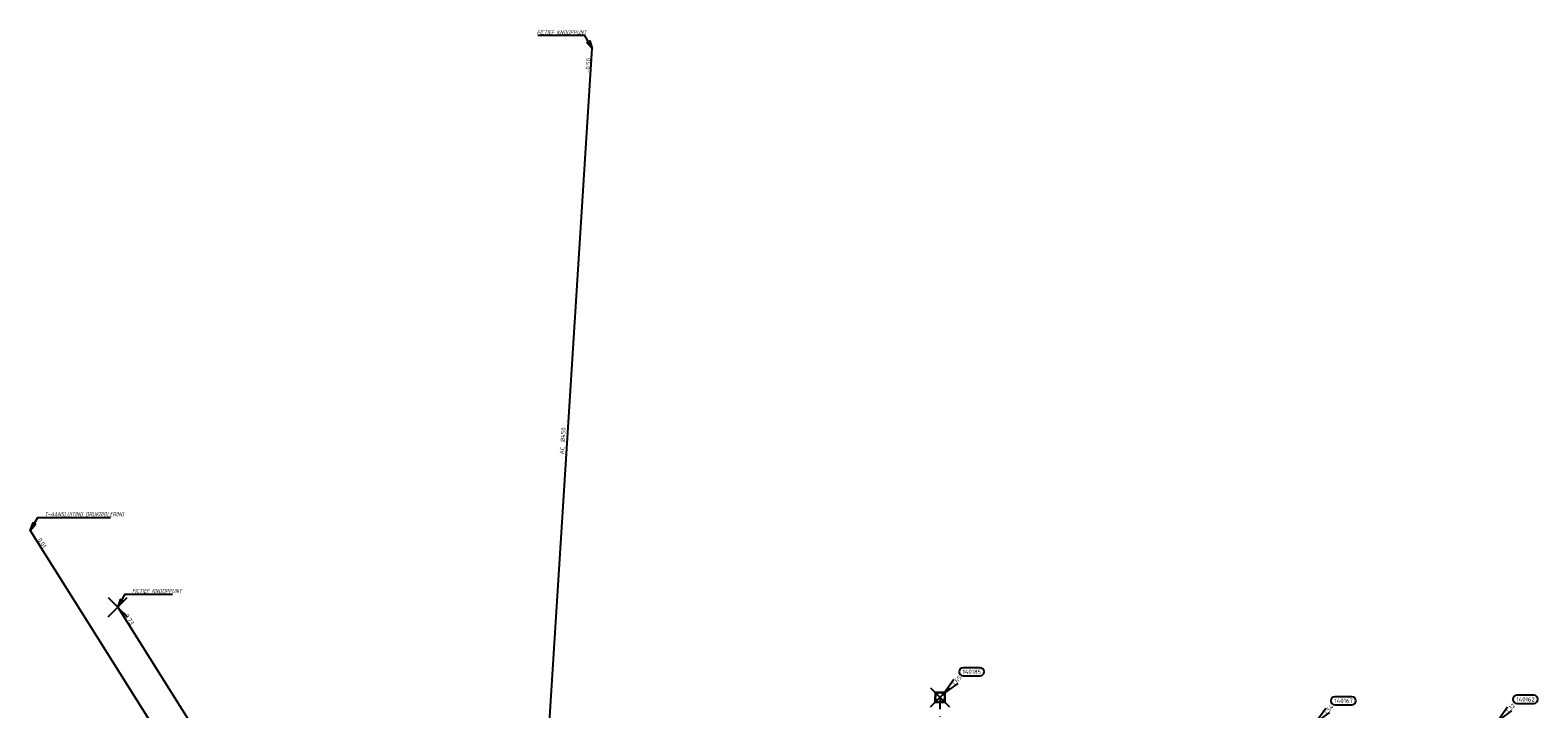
# Model space of a CAD drawing. Header units: metres. Extents: x 153343 to 157271, y 461673 to 467005.
# Tile 155 of 191: x 153523 to 153997, y 466792 to 467005. Entities that reach past the tile are written whole.
import ezdxf
from ezdxf.enums import TextEntityAlignment as Align
from ezdxf.lldxf.tags import DXFTag

# ---------------------------------------------------------------- set-up
doc = ezdxf.new("R2010")
doc.units = ezdxf.units.M
doc.header["$LTSCALE"] = 0.75
doc.header["$PDMODE"] = 3
doc.header["$PDSIZE"] = 3
doc.linetypes.add('RI-VWA_PVC', pattern=[11, 5, -3, 0, -3])
doc.layers.get('0').update_dxf_attribs({"lineweight": 25})
doc.layers.get('defpoints').update_dxf_attribs({"lineweight": 25})
for name, color, linetype in [('B-OI-RI-AANPIJLING', 1, 'Continuous'), ('B-OI-RI-DRUKLEIDING_TRANSPORTLEIDING_PE_90-G', 210, 'RI-PERS'), ('B-OI-RI-PERSLEIDING_TRANSPORTLEIDING_ASBESTCEMENT_450-G', 210, 'RI-PERS'), ('B-OI-RI-PERSLEIDING_TRANSPORTLEIDING_GVK_800-G', 210, 'RI-PERS'), ('B-OI-RI-VWA_PUTNUMMER-S @ 0.75', 33, 'Continuous'), ('B-OI-RI-VWA_TRANSPORTLEIDING_PVC_160-G', 33, 'RI-VWA_PVC'), ('fictief knooppunt', 7, 'Continuous')]:
    doc.layers.add(name, color=color, linetype=linetype)
for name, color, linetype, lineweight in [('B-OI-RI-GWA_STROOMRICHTING-S @ 0.75', 11, 'Continuous', 25), ('B-OI-RI-VWA_RIOOLPUT_INSPECTIEPUT_BETON-S', 33, 'Continuous', 25), ('B-OI-RI-VWA_STROOMRICHTING-S @ 0.75', 33, 'Continuous', 25), ('N-OI-RI-BIJZONDERDERHEDEN-T18', 134, 'Continuous', 18)]:
    doc.layers.add(name, color=color, linetype=linetype, lineweight=lineweight)
doc.layers.add('inspectieput', color=7, linetype='Continuous', plot=False)
doc.styles.add('NLCS-ISO', font='isocpeur.ttf')
doc.styles.add('NLCS-ISO-M750-T18_CURSIEF', font='NLCS-ISO.ttf', dxfattribs={"oblique": 15, "height": 1.35})
doc.styles.get("Standard").update_dxf_attribs({"font": 'txt.shx'})
tags = doc.linetypes.add('RI-PERS', pattern='A,7,-2,["P",Standard,S=1.8,R=0,X=-0.5,Y=-0.9],-2,7,-2,[102,NLCS.SHX,S=1,R=180,X=0,Y=0],-2', length=22).pattern_tags.tags
tags[6] = DXFTag(74, 10)

# ---------------------------------------------------------------- blocks, each defined once
blk = doc.blocks.new('*U2297')
at = {"ltscale": 0.1, "style": 'NLCS-ISO'}
for tag, p in [('BOBL', (-157.07, 0)), ('MAT', (-1, 0.5))]:
    blk.add_attdef(tag, text='', height=1.8, dxfattribs=at).set_placement(p, align=Align.BOTTOM_RIGHT)
for tag, p in [('DIA', (1, 0.5)), ('BOBR', (156.12, -0.1))]:
    blk.add_attdef(tag, text='', height=1.8, dxfattribs=at).set_placement(p, align=Align.BOTTOM_LEFT)
at = {"layer": 'defpoints', "ltscale": 0.1, "style": 'NLCS-ISO', "flags": 1}
blk.add_attdef('JVA', text='', height=1.8, dxfattribs=at).set_placement((0, -1), align=Align.TOP_CENTER)
blk = doc.blocks.new('*U2311')
at = {"ltscale": 0.1, "style": 'NLCS-ISO'}
for tag, p in [('BOBL', (-103.12, 0)), ('MAT', (-1, 0.5))]:
    blk.add_attdef(tag, text='', height=1.8, dxfattribs=at).set_placement(p, align=Align.BOTTOM_RIGHT)
for tag, p in [('DIA', (1, 0.5)), ('BOBR', (102.18, -0.06))]:
    blk.add_attdef(tag, text='', height=1.8, dxfattribs=at).set_placement(p, align=Align.BOTTOM_LEFT)
at = {"layer": 'defpoints', "ltscale": 0.1, "style": 'NLCS-ISO', "flags": 1}
blk.add_attdef('JVA', text='', height=1.8, dxfattribs=at).set_placement((0, -1), align=Align.TOP_CENTER)
blk = doc.blocks.new('*U2239')
at = {"ltscale": 0.1, "style": 'NLCS-ISO'}
for tag, p in [('BOBL', (-112.81, 0)), ('MAT', (-1, 0.5))]:
    blk.add_attdef(tag, text='', height=1.8, dxfattribs=at).set_placement(p, align=Align.BOTTOM_RIGHT)
for tag, p in [('DIA', (1, 0.5)), ('BOBR', (111.86, -0.07))]:
    blk.add_attdef(tag, text='', height=1.8, dxfattribs=at).set_placement(p, align=Align.BOTTOM_LEFT)
at = {"layer": 'defpoints', "ltscale": 0.1, "style": 'NLCS-ISO', "flags": 1}
blk.add_attdef('JVA', text='', height=1.8, dxfattribs=at).set_placement((0, -1), align=Align.TOP_CENTER)
blk = doc.blocks.new('*U43')
for q in [(5.83, 7.6), (7.6, 5.83)]:
    blk.add_line((1.41, 1.41), q)
blk.add_lwpolyline([(16.81, 12.39), (9.65, 12.39, 1), (9.65, 9.01), (16.81, 9.01, 1)], format="xyb", close=True)
at = {"ltscale": 0.1, "style": 'NLCS-ISO'}
blk.add_attdef('PUTHGT', text='', height=1.8, rotation=45, dxfattribs=at).set_placement((5.39, 5.43), align=Align.MIDDLE_LEFT)
blk.add_attdef('PUTNR', text='', height=1.8, dxfattribs=at).set_placement((13.33, 10.67), align=Align.MIDDLE_CENTER)
blk = doc.blocks.new('B-SRI-PUT_VWA-SO')
at = {"flags": 128}
blk.add_lwpolyline([(-2, 2), (2, 2), (2, -2), (-2, -2)], close=True, dxfattribs=at)
at = {"lineweight": -3, "flags": 128}
blk.add_lwpolyline([(2, -2), (2, 2), (-2, 2), (-2, -2)], close=True, dxfattribs=at)
at = {"lineweight": -3}
blk.add_circle((0, 0), 2, dxfattribs=at)

msp = doc.modelspace()

# ---------------------------------------------------------------- linework, layer by layer
at = {"layer": 'B-OI-RI-AANPIJLING', "transparency": 33554610, "flags": 128}
for points in [[(153699.48, 466999.69), (153697.78, 467001.59), (153698.66, 467002.1), (153699.48, 466999.69), (153698.51, 467002.02), (153698.36, 467001.93), (153699.48, 466999.69), (153698.07, 467001.76), (153697.92, 467001.67), (153699.48, 466999.69), (153697.09, 467003.77), (153682.34, 467003.77)], [(153522.66, 466848.16), (153524.36, 466850.06), (153523.48, 466850.57), (153522.66, 466848.16), (153523.63, 466850.49), (153523.78, 466850.4), (153522.66, 466848.16), (153524.07, 466850.23), (153524.22, 466850.14), (153522.66, 466848.16), (153525.05, 466852.24), (153547.89, 466852.24)], [(153550.2, 466824), (153551.9, 466825.9), (153551.02, 466826.41), (153550.2, 466824), (153551.17, 466826.33), (153551.32, 466826.24), (153550.2, 466824), (153551.61, 466826.07), (153551.76, 466825.98), (153550.2, 466824), (153552.59, 466828.08), (153567.42, 466828.08)]]:
    msp.add_lwpolyline(points, dxfattribs=at)
at = {"layer": 'B-OI-RI-DRUKLEIDING_TRANSPORTLEIDING_PE_90-G', "transparency": 33554610}
msp.add_line((153522.66, 466848.16), (153620.14, 466693.03), dxfattribs=at)
at = {"layer": 'B-OI-RI-PERSLEIDING_TRANSPORTLEIDING_ASBESTCEMENT_450-G', "transparency": 33554610}
msp.add_line((153683.58, 466750.59), (153699.48, 466999.69), dxfattribs=at)
at = {"layer": 'B-OI-RI-PERSLEIDING_TRANSPORTLEIDING_GVK_800-G', "transparency": 33554610}
msp.add_line((153550.2, 466824), (153640, 466681.2), dxfattribs=at)
at = {"layer": 'B-OI-RI-VWA_TRANSPORTLEIDING_PVC_160-G', "transparency": 33554610}
msp.add_line((153808.85, 466795.65), (153808.24, 466753.54), dxfattribs=at)
at = {"layer": 'fictief knooppunt', "color": 0, "transparency": 33554610}
msp.add_point((153550.2, 466824), dxfattribs=at)
at = {"layer": 'inspectieput', "color": 0, "transparency": 33554610}
msp.add_point((153808.85, 466795.65), dxfattribs=at)
at = {"layer": 'inspectieput'}
msp.add_point((153808.85, 466795.65), dxfattribs=at)
msp.add_point((153808.85, 466795.65), dxfattribs=at)

# ---------------------------------------------------------------- block references
at = {"layer": 'B-OI-RI-GWA_STROOMRICHTING-S @ 0.75', "color": 0, "transparency": 33554610, "xscale": 0.75, "yscale": 0.75, "zscale": 0.75, "rotation": 302.1637976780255}
msp.add_blockref('*U2311', (153595.1, 466752.6), dxfattribs=at).add_auto_attribs({'MAT': 'GVK', 'DIA': '%%c800', 'BOBL': '-0.73', 'BOBR': '-0.73'})
at = {"layer": 'B-OI-RI-VWA_PUTNUMMER-S @ 0.75', "color": 0, "transparency": 33554610, "xscale": 0.75, "yscale": 0.75, "zscale": 0.75}
for p, values in [((153808.85, 466795.65), {'PUTNR': '140185', 'PUTHGT': '1.65'}), ((153925.79, 466786.54), {'PUTNR': '140167', 'PUTHGT': '1.54'}), ((153983, 466787), {'PUTNR': '140162', 'PUTHGT': '1.32'})]:
    msp.add_blockref('*U43', p, dxfattribs=at).add_auto_attribs(values)
at = {"layer": 'B-OI-RI-VWA_RIOOLPUT_INSPECTIEPUT_BETON-S', "transparency": 33554610, "xscale": 0.7500000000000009, "yscale": 0.7500000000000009, "zscale": 0.7500000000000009, "rotation": 269.1700788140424}
msp.add_blockref('B-SRI-PUT_VWA-SO', (153808.85, 466795.65), dxfattribs=at)
at = {"layer": 'B-OI-RI-VWA_STROOMRICHTING-S @ 0.75', "transparency": 33554610, "xscale": 0.75, "yscale": 0.75, "zscale": 0.75, "rotation": 86.34777721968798}
msp.add_blockref('*U2297', (153691.53, 466875.14), dxfattribs=at).add_auto_attribs({'MAT': 'AC', 'DIA': '%%c450', 'BOBL': '-0.50', 'BOBR': '-0.50'})
at = {"layer": 'B-OI-RI-VWA_STROOMRICHTING-S @ 0.75', "color": 0, "transparency": 33554610, "xscale": 0.75, "yscale": 0.75, "zscale": 0.75, "rotation": 302.1442765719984}
msp.add_blockref('*U2239', (153571.4, 466770.59), dxfattribs=at).add_auto_attribs({'MAT': 'PE', 'DIA': '%%c90', 'BOBL': '0.01', 'BOBR': '0.01'})

# ---------------------------------------------------------------- texts
at = {"layer": 'N-OI-RI-BIJZONDERDERHEDEN-T18', "transparency": 33554610, "style": 'NLCS-ISO-M750-T18_CURSIEF', "oblique": 15, "width": 0.8}
for s, p in [('FICTIEF KNOOPPUNT', (153682.02, 467004.09)), ('T-AANSLUITING DRUKRIOLERING', (153527.16, 466852.56)), ('FICTIEF KNOOPPUNT', (153554.7, 466828.4))]:
    msp.add_text(s, height=1.35, dxfattribs=at).set_placement(p)

doc.saveas('drawing.dxf')
